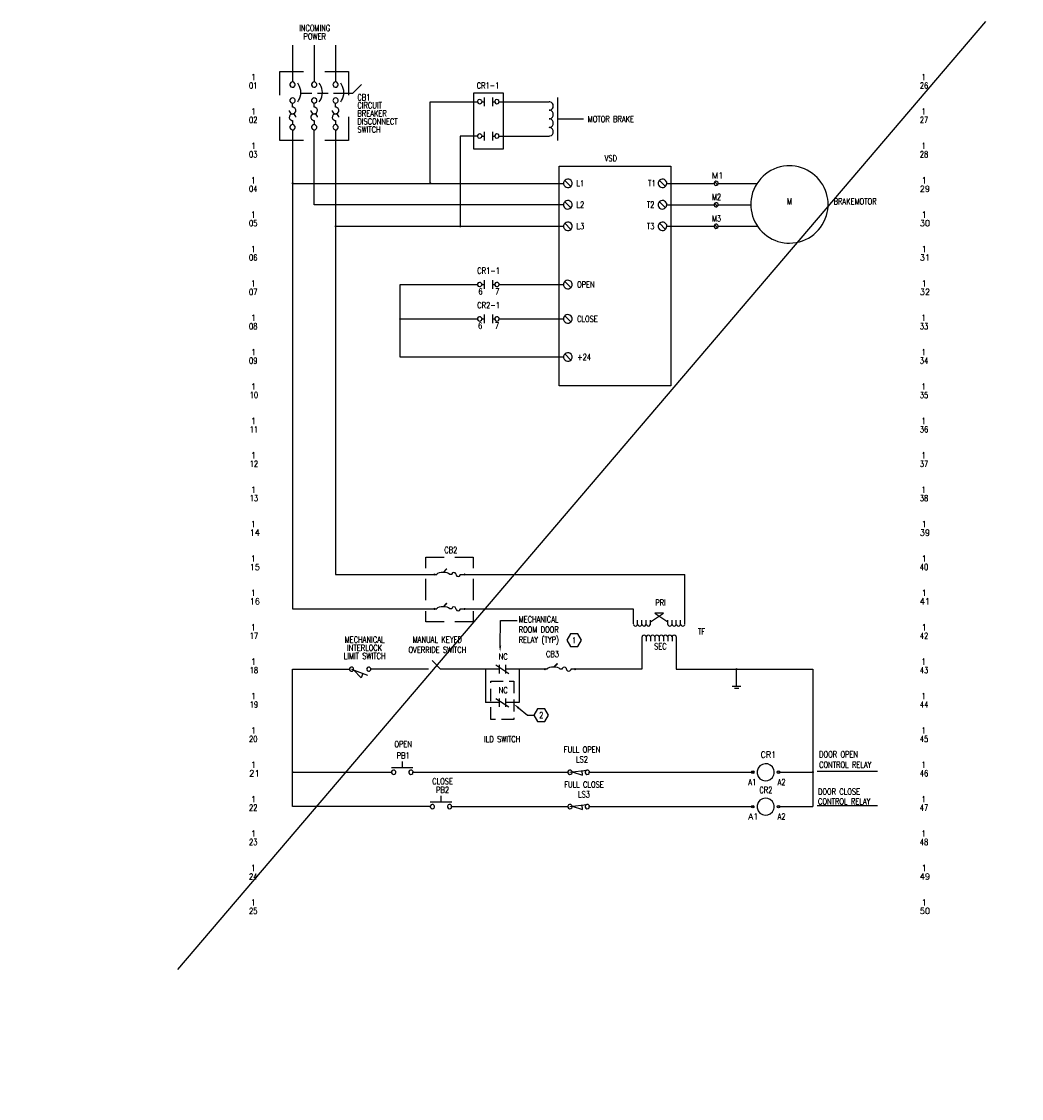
# Model space of a CAD drawing. Header units: inches. Extents: x 0 to 248, y 0 to 44.
# Tile 1 of 5: x 185 to 206, y 22 to 44. Entities that reach past the tile are written whole.
import ezdxf
from ezdxf import colors
from ezdxf.entities.mleader import LeaderData, LeaderLine
from ezdxf.enums import TextEntityAlignment as Align
from ezdxf.math import Vec2, Vec3

# ---------------------------------------------------------------- set-up
doc = ezdxf.new("R2010")
doc.units = ezdxf.units.IN
doc.header["$MEASUREMENT"] = 0
doc.linetypes.add('DASHED2', pattern=[0.375, 0.25, -0.125])
for name, color, linetype in [('E-ANNO-KEYN', 2, 'Continuous'), ('E-ANNO-TEXT', 2, 'Continuous'), ('E-DETL-GRPH', 3, 'Continuous')]:
    doc.layers.add(name, color=color, linetype=linetype)
doc.styles.add('Annotative', font='romans.shx', dxfattribs={"width": 0.8})

# ---------------------------------------------------------------- blocks, each defined once
blk = doc.blocks.new('KEYNOTE')
at = {"transparency": 16777216, "flags": 128}
blk.add_lwpolyline([(-0.075, 0.13), (-0.15, 0), (-0.075, -0.13), (0.075, -0.13), (0.15, 0), (0.075, 0.13)], close=True, dxfattribs=at)
at = {"transparency": 16777216, "style": 'Annotative', "width": 0.8}
blk.add_attdef('KN', text='', height=0.125, dxfattribs=at).set_placement((0, 0), align=Align.MIDDLE)

msp = doc.modelspace()

# ---------------------------------------------------------------- linework, layer by layer
at = {"layer": 'E-DETL-GRPH'}
msp.add_line((204.919, 44.078), (188.395, 24.679), dxfattribs=at)
at = {"layer": 'E-DETL-GRPH', "lineweight": -3}
for p, q in [((194.905, 30.912), (195.17, 30.736)), ((194.905, 30.227), (195.17, 30.051))]:
    msp.add_line(p, q, dxfattribs=at)
for points in [[(190.747, 43.593), (190.747, 42.842)], [(191.187, 43.593), (191.187, 42.842)], [(191.627, 43.593), (191.627, 42.842)], [(190.483, 42.569), (190.483, 43.055), (190.967, 43.055)], [(191.407, 43.055), (191.89, 43.055), (191.89, 42.569)], [(190.694, 42.799), (190.692, 42.786), (190.694, 42.774)], [(190.795, 42.761), (190.8, 42.774), (190.802, 42.786), (190.8, 42.799), (190.795, 42.811)], [(191.134, 42.799), (191.132, 42.786), (191.134, 42.774)], [(191.235, 42.761), (191.24, 42.774), (191.242, 42.786), (191.24, 42.799), (191.235, 42.811)], [(191.574, 42.799), (191.572, 42.786), (191.574, 42.774)], [(191.583, 42.615), (191.979, 42.615), (192.154, 42.789)], [(191.675, 42.761), (191.68, 42.774), (191.681, 42.786), (191.68, 42.799), (191.675, 42.811)], [(190.923, 42.615), (191.143, 42.615)], [(191.254, 42.615), (191.472, 42.615)], [(190.694, 42.476), (190.692, 42.463), (190.694, 42.451)], [(190.761, 42.324), (190.747, 42.326), (190.747, 42.409)], [(190.795, 42.438), (190.8, 42.451), (190.802, 42.463), (190.8, 42.476), (190.795, 42.488)], [(191.134, 42.476), (191.132, 42.463), (191.134, 42.451)], [(191.201, 42.324), (191.187, 42.326), (191.187, 42.409)], [(191.235, 42.438), (191.24, 42.451), (191.242, 42.463), (191.24, 42.476), (191.235, 42.488)], [(191.574, 42.476), (191.572, 42.463), (191.574, 42.451)], [(191.641, 42.324), (191.627, 42.326), (191.627, 42.409)], [(191.675, 42.438), (191.68, 42.451), (191.681, 42.463), (191.68, 42.476), (191.675, 42.488)], [(193.563, 40.766), (193.563, 42.438), (194.53, 42.438)], [(194.532, 42.451), (194.53, 42.438), (194.532, 42.426)], [(194.611, 42.462), (194.616, 42.451), (194.617, 42.438), (194.663, 42.438)], [(194.611, 42.415), (194.616, 42.426), (194.617, 42.438)], [(194.663, 42.526), (194.663, 42.349)], [(194.837, 42.526), (194.837, 42.349)], [(194.837, 42.438), (194.881, 42.438)], [(194.884, 42.451), (194.883, 42.438), (194.884, 42.426)], [(194.964, 42.415), (194.968, 42.426), (194.97, 42.438), (194.968, 42.451), (194.964, 42.462)], [(194.97, 42.438), (195.993, 42.438)], [(196.01, 42.435), (195.993, 42.437)], [(196.168, 42.526), (196.168, 41.646)], [(190.967, 41.646), (190.483, 41.646), (190.483, 42.129)], [(190.678, 42.257), (190.68, 42.243)], [(190.816, 42.12), (190.814, 42.134)], [(191.118, 42.257), (191.12, 42.243)], [(191.256, 42.12), (191.254, 42.134)], [(191.89, 42.129), (191.89, 41.646), (191.407, 41.646)], [(191.558, 42.257), (191.56, 42.243)], [(191.695, 42.12), (191.694, 42.134)], [(196.01, 42.261), (195.993, 42.262), (196.01, 42.264)], [(190.694, 41.927), (190.692, 41.914), (190.694, 41.902)], [(190.733, 42.053), (190.747, 42.051), (190.747, 41.969)], [(190.795, 41.889), (190.8, 41.902), (190.802, 41.914), (190.8, 41.927), (190.795, 41.939)], [(191.134, 41.927), (191.132, 41.914), (191.134, 41.902)], [(191.173, 42.053), (191.187, 42.051), (191.187, 41.969)], [(191.235, 41.889), (191.24, 41.902), (191.242, 41.914), (191.24, 41.927), (191.235, 41.939)], [(191.574, 41.927), (191.572, 41.914), (191.574, 41.902)], [(191.613, 42.053), (191.627, 42.051), (191.627, 41.969)], [(191.675, 41.889), (191.68, 41.902), (191.681, 41.914), (191.68, 41.927), (191.675, 41.939)], [(195.993, 42.087), (196.01, 42.089)], [(196.01, 42.084), (195.993, 42.086)], [(195.993, 41.911), (196.01, 41.913)], [(196.01, 41.908), (195.993, 41.91)], [(196.168, 42.086), (196.697, 42.086)], [(190.747, 41.858), (190.747, 32.058), (193.695, 32.058)], [(196.29, 40.328), (191.187, 40.328), (191.187, 41.858)], [(191.627, 41.858), (191.627, 32.762), (193.695, 32.762)], [(194.53, 41.735), (194.177, 41.735), (194.177, 39.888)], [(194.532, 41.747), (194.53, 41.735), (194.532, 41.722)], [(194.611, 41.758), (194.616, 41.747), (194.617, 41.735), (194.663, 41.735)], [(194.611, 41.711), (194.616, 41.722), (194.617, 41.735)], [(194.663, 41.822), (194.663, 41.646)], [(194.837, 41.822), (194.837, 41.646)], [(194.837, 41.735), (194.881, 41.735)], [(194.884, 41.747), (194.883, 41.735), (194.884, 41.722)], [(194.964, 41.711), (194.968, 41.722), (194.97, 41.735), (194.968, 41.747), (194.964, 41.758)], [(194.97, 41.735), (195.993, 41.735), (196.01, 41.736)], [(196.291, 40.783), (196.29, 40.766), (196.291, 40.749)], [(196.439, 40.705), (196.315, 40.828)], [(196.458, 40.733), (196.463, 40.749), (196.464, 40.766), (196.463, 40.783), (196.458, 40.799)], [(198.227, 40.783), (198.226, 40.766), (198.227, 40.749)], [(198.374, 40.705), (198.251, 40.828)], [(198.394, 40.799), (198.399, 40.783), (198.4, 40.766), (199.368, 40.766)], [(199.369, 40.779), (199.368, 40.766), (199.369, 40.754)], [(199.442, 40.736), (199.382, 40.797)], [(199.449, 40.743), (199.453, 40.754), (199.455, 40.766), (199.453, 40.779), (199.449, 40.789)], [(190.747, 40.766), (196.29, 40.766)], [(198.394, 40.733), (198.399, 40.749), (198.4, 40.766)], [(199.456, 40.766), (200.247, 40.766)], [(196.291, 40.345), (196.29, 40.328), (196.291, 40.311)], [(196.439, 40.265), (196.315, 40.389)], [(196.458, 40.295), (196.463, 40.311), (196.464, 40.328), (196.463, 40.345), (196.458, 40.36)], [(198.227, 40.345), (198.226, 40.328), (198.227, 40.311)], [(198.374, 40.265), (198.251, 40.389)], [(198.394, 40.36), (198.399, 40.345), (198.4, 40.328), (199.368, 40.328)], [(199.369, 40.34), (199.368, 40.328), (199.369, 40.315)], [(199.442, 40.296), (199.382, 40.357)], [(199.449, 40.304), (199.453, 40.315), (199.455, 40.328), (199.453, 40.34), (199.449, 40.351)], [(198.394, 40.295), (198.399, 40.311), (198.4, 40.328)], [(199.456, 40.328), (200.119, 40.328)], [(196.291, 39.905), (196.29, 39.888), (196.291, 39.871)], [(196.439, 39.825), (196.315, 39.949)], [(196.458, 39.855), (196.463, 39.871), (196.464, 39.888), (196.463, 39.905), (196.458, 39.921)], [(198.227, 39.905), (198.226, 39.888), (198.227, 39.871)], [(198.374, 39.825), (198.251, 39.949)], [(198.394, 39.921), (198.399, 39.905), (198.4, 39.888), (199.368, 39.888)], [(199.369, 39.9), (199.368, 39.888), (199.369, 39.875)], [(199.442, 39.857), (199.382, 39.919)], [(199.449, 39.864), (199.453, 39.875), (199.455, 39.888), (199.453, 39.9), (199.449, 39.911)], [(191.627, 39.888), (196.29, 39.888)], [(198.394, 39.855), (198.399, 39.871), (198.4, 39.888)], [(199.456, 39.888), (200.258, 39.888)], [(196.29, 37.212), (192.947, 37.212), (192.947, 38.696), (194.53, 38.696)], [(194.532, 38.708), (194.53, 38.696), (194.532, 38.683)], [(194.611, 38.719), (194.616, 38.708), (194.617, 38.696), (194.663, 38.696)], [(194.611, 38.673), (194.616, 38.683), (194.617, 38.696)], [(194.663, 38.785), (194.663, 38.609)], [(194.837, 38.785), (194.837, 38.609)], [(194.837, 38.696), (194.881, 38.696)], [(194.884, 38.708), (194.883, 38.696), (194.884, 38.683)], [(194.964, 38.719), (194.968, 38.708), (194.97, 38.696), (196.29, 38.696)], [(194.964, 38.673), (194.968, 38.683), (194.97, 38.696)], [(196.291, 38.713), (196.29, 38.696), (196.291, 38.679)], [(196.439, 38.634), (196.315, 38.758)], [(196.458, 38.663), (196.463, 38.679), (196.464, 38.696), (196.463, 38.713), (196.458, 38.729)], [(192.947, 37.992), (194.53, 37.992)], [(194.532, 38.005), (194.53, 37.992), (194.532, 37.98)], [(194.611, 38.016), (194.616, 38.005), (194.617, 37.992), (194.663, 37.992)], [(194.611, 37.969), (194.616, 37.98), (194.617, 37.992)], [(194.663, 38.081), (194.663, 37.905)], [(194.837, 38.081), (194.837, 37.905)], [(194.837, 37.992), (194.881, 37.992)], [(194.884, 38.005), (194.883, 37.992), (194.884, 37.98)], [(194.964, 38.016), (194.968, 38.005), (194.97, 37.992), (196.29, 37.992)], [(194.964, 37.969), (194.968, 37.98), (194.97, 37.992)], [(196.291, 38.01), (196.29, 37.992), (196.291, 37.975)], [(196.439, 37.93), (196.315, 38.055)], [(196.458, 37.96), (196.463, 37.975), (196.464, 37.992), (196.463, 38.01), (196.458, 38.025)], [(196.439, 37.15), (196.315, 37.275)], [(196.291, 37.23), (196.29, 37.212), (196.291, 37.195)], [(196.458, 37.18), (196.463, 37.195), (196.464, 37.212), (196.463, 37.23), (196.458, 37.245)], [(193.474, 32.894), (193.474, 33.114), (193.848, 33.114)], [(194.068, 33.114), (194.443, 33.114), (194.443, 32.894)], [(193.826, 32.805), (193.897, 32.879), (193.904, 32.876), (193.837, 32.805)], [(193.474, 32.234), (193.474, 32.674)], [(193.697, 32.768), (193.695, 32.762)], [(194.004, 32.773), (194.004, 32.762), (193.957, 32.762), (193.956, 32.768)], [(194.089, 32.773), (194.092, 32.751)], [(194.176, 32.751), (194.176, 32.762), (198.773, 32.762)], [(194.443, 32.674), (194.443, 32.234)], [(198.773, 31.751), (198.773, 32.762)], [(193.848, 31.794), (193.474, 31.794), (193.474, 32.014)], [(193.697, 32.064), (193.695, 32.058)], [(193.826, 32.102), (193.897, 32.174), (193.904, 32.17), (193.837, 32.102)], [(194.004, 32.069), (194.004, 32.058), (193.957, 32.058), (193.956, 32.064)], [(194.443, 32.014), (194.443, 31.794), (194.068, 31.794)], [(194.092, 32.047), (194.089, 32.069)], [(194.176, 32.047), (194.176, 32.058), (197.717, 32.058), (197.717, 31.751)], [(198.07, 31.794), (198.333, 31.971), (198.157, 31.971), (198.421, 31.794)], [(197.719, 31.741), (197.722, 31.731)], [(197.8, 31.731), (197.803, 31.741)], [(197.806, 31.741), (197.806, 31.83)], [(197.808, 31.741), (197.811, 31.731)], [(197.889, 31.731), (197.892, 31.741)], [(197.893, 31.741), (197.893, 31.83)], [(197.895, 31.741), (197.898, 31.731)], [(197.976, 31.731), (197.979, 31.741)], [(197.981, 31.741), (197.981, 31.83)], [(197.984, 31.741), (197.987, 31.731)], [(198.065, 31.731), (198.068, 31.741)], [(198.07, 31.741), (198.07, 31.83)], [(198.421, 31.741), (198.421, 31.83)], [(198.422, 31.741), (198.425, 31.731)], [(198.503, 31.731), (198.506, 31.741)], [(198.51, 31.741), (198.51, 31.83)], [(198.511, 31.741), (198.514, 31.731)], [(198.592, 31.731), (198.595, 31.741)], [(198.597, 31.741), (198.597, 31.83)], [(198.598, 31.741), (198.602, 31.731)], [(198.68, 31.731), (198.683, 31.741)], [(198.684, 31.741), (198.684, 31.83)], [(198.687, 31.741), (198.691, 31.731)], [(198.769, 31.731), (198.772, 31.741)], [(197.893, 31.487), (197.893, 30.824), (196.438, 30.824), (196.436, 30.813)], [(197.898, 31.497), (197.895, 31.486)], [(197.979, 31.486), (197.976, 31.497)], [(197.981, 31.487), (197.981, 31.398)], [(197.987, 31.497), (197.984, 31.486)], [(198.068, 31.486), (198.065, 31.497)], [(198.07, 31.487), (198.07, 31.398)], [(198.074, 31.497), (198.071, 31.486)], [(198.155, 31.486), (198.152, 31.497)], [(198.157, 31.487), (198.157, 31.398)], [(198.162, 31.497), (198.159, 31.486)], [(198.243, 31.486), (198.24, 31.497)], [(198.244, 31.487), (198.244, 31.398)], [(198.251, 31.497), (198.247, 31.486)], [(198.332, 31.486), (198.329, 31.497)], [(198.333, 31.487), (198.333, 31.398)], [(198.338, 31.497), (198.335, 31.486)], [(198.419, 31.486), (198.416, 31.497)], [(198.421, 31.487), (198.421, 31.398)], [(198.425, 31.497), (198.422, 31.486)], [(198.506, 31.486), (198.503, 31.497)], [(198.51, 31.487), (198.51, 31.398)], [(198.514, 31.497), (198.511, 31.486)], [(198.595, 31.486), (198.592, 31.497)], [(198.597, 31.487), (198.597, 30.824), (201.391, 30.824), (201.391, 28.011)], [(193.776, 30.824), (193.601, 30.999)], [(194.972, 30.912), (194.972, 30.736)], [(195.105, 30.912), (195.105, 30.736)], [(196.085, 30.868), (196.157, 30.94), (196.165, 30.936), (196.098, 30.868)], [(193.563, 28.011), (190.747, 28.011), (190.747, 30.824), (191.909, 30.824)], [(191.91, 30.837), (191.909, 30.824), (191.91, 30.812)], [(191.952, 30.824), (192.278, 30.699)], [(191.99, 30.801), (191.994, 30.812), (191.996, 30.824), (191.994, 30.837), (191.99, 30.848)], [(192.185, 30.734), (192.186, 30.735), (192.153, 30.649), (191.994, 30.809)], [(192.263, 30.837), (192.261, 30.824), (192.263, 30.812)], [(192.342, 30.801), (192.347, 30.812), (192.348, 30.824), (192.347, 30.837), (192.342, 30.848)], [(193.529, 30.824), (192.348, 30.824)], [(194.972, 30.824), (193.776, 30.824)], [(194.69, 30.824), (194.69, 30.139)], [(195.956, 30.83), (195.954, 30.824), (195.105, 30.824)], [(195.385, 30.824), (195.385, 30.139)], [(196.216, 30.824), (196.215, 30.83)], [(196.263, 30.835), (196.262, 30.824), (196.218, 30.824)], [(196.349, 30.824), (196.347, 30.835)], [(196.351, 30.824), (196.352, 30.813)], [(199.828, 30.472), (199.828, 30.824)], [(199.917, 30.472), (199.74, 30.472)], [(199.873, 30.428), (199.784, 30.428)], [(194.972, 30.227), (194.972, 30.051)], [(195.105, 30.227), (195.105, 30.051)], [(194.972, 30.139), (194.69, 30.139)], [(195.385, 30.139), (195.105, 30.139)], [(192.99, 28.935), (192.99, 28.804)], [(190.747, 28.715), (192.77, 28.715)], [(193.21, 28.804), (192.77, 28.804)], [(192.772, 28.728), (192.77, 28.715), (192.772, 28.703)], [(192.851, 28.692), (192.856, 28.703), (192.858, 28.715), (192.856, 28.728), (192.851, 28.738)], [(193.124, 28.728), (193.123, 28.715), (193.124, 28.703)], [(193.204, 28.738), (193.209, 28.728), (193.21, 28.715), (196.377, 28.715)], [(193.204, 28.692), (193.209, 28.703), (193.21, 28.715)], [(196.379, 28.728), (196.377, 28.715), (196.379, 28.703)], [(196.421, 28.715), (196.767, 28.759)], [(196.458, 28.692), (196.463, 28.703), (196.464, 28.715), (196.463, 28.728), (196.458, 28.738)], [(196.464, 28.721), (196.681, 28.656), (196.669, 28.746), (196.669, 28.745)], [(196.731, 28.728), (196.73, 28.715), (196.731, 28.703)], [(196.811, 28.738), (196.815, 28.728), (196.817, 28.715), (200.187, 28.715)], [(196.811, 28.692), (196.815, 28.703), (196.817, 28.715)], [(200.251, 28.74), (200.249, 28.715), (200.251, 28.69)], [(200.591, 28.665), (200.597, 28.69), (200.598, 28.715), (200.597, 28.74), (200.591, 28.765)], [(200.687, 28.715), (201.391, 28.715)], [(201.48, 28.737), (202.711, 28.737)], [(193.783, 28.231), (193.783, 28.1)], [(194.003, 28.1), (193.563, 28.1)], [(193.564, 28.024), (193.563, 28.011), (193.564, 27.999)], [(193.644, 27.988), (193.649, 27.999), (193.65, 28.011), (193.649, 28.024), (193.644, 28.035)], [(193.915, 28.024), (193.914, 28.011), (193.915, 27.999)], [(193.995, 27.988), (194, 27.999), (194.001, 28.011), (194, 28.024), (193.995, 28.035)], [(194.003, 28.011), (196.377, 28.011)], [(196.379, 28.024), (196.377, 28.011), (196.379, 27.999)], [(196.421, 28.011), (196.767, 28.055)], [(196.458, 27.988), (196.463, 27.999), (196.464, 28.011), (196.463, 28.024), (196.458, 28.035)], [(196.464, 28.018), (196.681, 27.952), (196.669, 28.043), (196.669, 28.041)], [(196.731, 28.024), (196.73, 28.011), (196.731, 27.999)], [(196.811, 28.035), (196.815, 28.024), (196.817, 28.011), (200.187, 28.011)], [(196.811, 27.988), (196.815, 27.999), (196.817, 28.011)], [(200.251, 28.036), (200.249, 28.011), (200.251, 27.987)], [(200.591, 27.962), (200.597, 27.987), (200.598, 28.011), (200.597, 28.036), (200.591, 28.061)], [(200.687, 28.011), (201.391, 28.011)], [(201.48, 28.033), (202.711, 28.033)]]:
    msp.add_lwpolyline(points, dxfattribs=at)
for points in [[(190.853, 42.435), (190.87, 42.46, 0.283608), (190.87, 42.791), (190.853, 42.816)], [(191.291, 42.435), (191.309, 42.46, 0.283608), (191.309, 42.791), (191.291, 42.816)], [(191.731, 42.435), (191.749, 42.46, 0.283608), (191.749, 42.791), (191.731, 42.816)]]:
    msp.add_lwpolyline(points, format="xyb", dxfattribs=at)
for points in [[(194.446, 41.471), (195.06, 41.471), (195.06, 42.615), (194.446, 42.615)], [(198.488, 41.119), (198.488, 36.626), (196.201, 36.626), (196.201, 41.119)]]:
    msp.add_lwpolyline(points, close=True, dxfattribs=at)
msp.add_lwpolyline([(200.856, 41.123, 0.354838), (200.127, 40.442), (200.121, 40.389), (200.119, 40.334), (200.121, 40.279), (200.127, 40.226, 0.336692), (200.803, 39.551), (200.856, 39.545), (200.91, 39.543, 0.355485), (201.684, 40.173), (201.694, 40.226), (201.7, 40.279), (201.701, 40.334), (201.7, 40.389), (201.694, 40.442), (201.684, 40.495, 0.33585), (200.965, 41.123), (200.91, 41.125)], format="xyb", close=True, dxfattribs=at)
at = {"layer": 'E-DETL-GRPH', "linetype": 'DASHED2'}
msp.add_lwpolyline([(194.803, 30.58), (195.273, 30.58), (195.273, 29.795), (194.803, 29.795)], close=True, dxfattribs=at)
at = {"layer": 'E-DETL-GRPH', "lineweight": -3}
for centre in [(200.16, 28.715), (200.687, 28.715), (200.16, 28.011), (200.687, 28.011)]:
    msp.add_circle(centre, 0.0265, dxfattribs=at)
for points in [[(190.795, 42.811), (190.77, 42.857), (190.707, 42.849), (190.694, 42.799)], [(190.694, 42.774), (190.707, 42.724), (190.77, 42.716), (190.795, 42.761)], [(191.235, 42.811), (191.21, 42.857), (191.147, 42.849), (191.134, 42.799)], [(191.134, 42.774), (191.147, 42.724), (191.21, 42.716), (191.235, 42.761)], [(191.675, 42.811), (191.65, 42.857), (191.587, 42.849), (191.574, 42.799)], [(191.574, 42.774), (191.587, 42.724), (191.65, 42.716), (191.675, 42.761)], [(190.68, 42.243), (190.736, 42.102), (190.903, 42.268), (190.761, 42.324)], [(190.795, 42.488), (190.77, 42.534), (190.707, 42.526), (190.694, 42.476)], [(190.694, 42.451), (190.707, 42.401), (190.77, 42.393), (190.795, 42.438)], [(191.12, 42.243), (191.176, 42.102), (191.343, 42.268), (191.201, 42.324)], [(191.235, 42.488), (191.21, 42.534), (191.147, 42.526), (191.134, 42.476)], [(191.134, 42.451), (191.147, 42.401), (191.21, 42.393), (191.235, 42.438)], [(191.56, 42.243), (191.616, 42.102), (191.783, 42.268), (191.641, 42.324)], [(191.675, 42.488), (191.65, 42.534), (191.587, 42.526), (191.574, 42.476)], [(191.574, 42.451), (191.587, 42.401), (191.65, 42.393), (191.675, 42.438)], [(194.611, 42.462), (194.588, 42.493), (194.544, 42.487), (194.532, 42.451)], [(194.532, 42.426), (194.544, 42.39), (194.588, 42.383), (194.611, 42.415)], [(194.964, 42.462), (194.941, 42.493), (194.897, 42.487), (194.884, 42.451)], [(194.884, 42.426), (194.897, 42.39), (194.941, 42.383), (194.964, 42.415)], [(196.01, 42.264), (196.104, 42.283), (196.104, 42.416), (196.01, 42.435)], [(190.814, 42.134), (190.758, 42.276), (190.591, 42.109), (190.733, 42.053)], [(191.254, 42.134), (191.198, 42.276), (191.031, 42.109), (191.173, 42.053)], [(191.694, 42.134), (191.638, 42.276), (191.471, 42.109), (191.613, 42.053)], [(196.01, 42.089), (196.104, 42.108), (196.104, 42.242), (196.01, 42.261)], [(190.795, 41.939), (190.77, 41.985), (190.707, 41.976), (190.694, 41.927)], [(190.694, 41.902), (190.707, 41.852), (190.77, 41.843), (190.795, 41.889)], [(191.235, 41.939), (191.21, 41.985), (191.147, 41.976), (191.134, 41.927)], [(191.134, 41.902), (191.147, 41.852), (191.21, 41.843), (191.235, 41.889)], [(191.675, 41.939), (191.65, 41.985), (191.587, 41.976), (191.574, 41.927)], [(191.574, 41.902), (191.587, 41.852), (191.65, 41.843), (191.675, 41.889)], [(196.01, 41.913), (196.104, 41.932), (196.104, 42.065), (196.01, 42.084)], [(196.01, 41.736), (196.104, 41.755), (196.104, 41.889), (196.01, 41.908)], [(194.611, 41.758), (194.588, 41.79), (194.544, 41.783), (194.532, 41.747)], [(194.532, 41.722), (194.544, 41.686), (194.588, 41.68), (194.611, 41.711)], [(194.964, 41.758), (194.941, 41.79), (194.897, 41.783), (194.884, 41.747)], [(194.884, 41.722), (194.897, 41.686), (194.941, 41.68), (194.964, 41.711)], [(196.458, 40.799), (196.427, 40.879), (196.308, 40.869), (196.291, 40.783)], [(198.394, 40.799), (198.363, 40.879), (198.244, 40.869), (198.227, 40.783)], [(199.449, 40.789), (199.426, 40.821), (199.382, 40.815), (199.369, 40.779)], [(196.291, 40.749), (196.308, 40.664), (196.427, 40.653), (196.458, 40.733)], [(198.227, 40.749), (198.244, 40.664), (198.363, 40.653), (198.394, 40.733)], [(199.369, 40.754), (199.382, 40.718), (199.426, 40.711), (199.449, 40.743)], [(196.458, 40.36), (196.427, 40.44), (196.308, 40.43), (196.291, 40.345)], [(198.394, 40.36), (198.363, 40.44), (198.244, 40.43), (198.227, 40.345)], [(199.449, 40.351), (199.426, 40.383), (199.382, 40.376), (199.369, 40.34)], [(196.291, 40.311), (196.308, 40.225), (196.427, 40.215), (196.458, 40.295)], [(198.227, 40.311), (198.244, 40.225), (198.363, 40.215), (198.394, 40.295)], [(199.369, 40.315), (199.382, 40.279), (199.426, 40.273), (199.449, 40.304)], [(196.458, 39.921), (196.427, 40), (196.308, 39.99), (196.291, 39.905)], [(198.394, 39.921), (198.363, 40), (198.244, 39.99), (198.227, 39.905)], [(199.449, 39.911), (199.426, 39.943), (199.382, 39.936), (199.369, 39.9)], [(196.291, 39.871), (196.308, 39.785), (196.427, 39.775), (196.458, 39.855)], [(198.227, 39.871), (198.244, 39.785), (198.363, 39.775), (198.394, 39.855)], [(199.369, 39.875), (199.382, 39.839), (199.426, 39.833), (199.449, 39.864)], [(196.458, 38.729), (196.427, 38.809), (196.308, 38.798), (196.291, 38.713)], [(194.611, 38.719), (194.588, 38.751), (194.544, 38.744), (194.532, 38.708)], [(194.532, 38.683), (194.544, 38.647), (194.588, 38.641), (194.611, 38.673)], [(194.964, 38.719), (194.941, 38.751), (194.897, 38.744), (194.884, 38.708)], [(194.884, 38.683), (194.897, 38.647), (194.941, 38.641), (194.964, 38.673)], [(196.291, 38.679), (196.308, 38.593), (196.427, 38.583), (196.458, 38.663)], [(194.611, 38.016), (194.588, 38.047), (194.544, 38.041), (194.532, 38.005)], [(194.532, 37.98), (194.544, 37.944), (194.588, 37.937), (194.611, 37.969)], [(194.964, 38.016), (194.941, 38.047), (194.897, 38.041), (194.884, 38.005)], [(194.884, 37.98), (194.897, 37.944), (194.941, 37.937), (194.964, 37.969)], [(196.458, 38.025), (196.427, 38.105), (196.308, 38.095), (196.291, 38.01)], [(196.291, 37.975), (196.308, 37.89), (196.427, 37.88), (196.458, 37.96)], [(196.458, 37.245), (196.427, 37.325), (196.308, 37.315), (196.291, 37.23)], [(196.291, 37.195), (196.308, 37.11), (196.427, 37.1), (196.458, 37.18)], [(193.956, 32.768), (193.93, 32.818), (193.722, 32.818), (193.697, 32.768)], [(194.089, 32.773), (194.077, 32.816), (194.015, 32.816), (194.004, 32.773)], [(194.092, 32.751), (194.103, 32.707), (194.165, 32.707), (194.176, 32.751)], [(193.956, 32.064), (193.93, 32.115), (193.722, 32.115), (193.697, 32.064)], [(194.089, 32.069), (194.077, 32.112), (194.015, 32.112), (194.004, 32.069)], [(194.092, 32.047), (194.103, 32.004), (194.165, 32.004), (194.176, 32.047)], [(197.722, 31.731), (197.743, 31.699), (197.779, 31.699), (197.8, 31.731)], [(197.811, 31.731), (197.832, 31.699), (197.868, 31.699), (197.889, 31.731)], [(197.898, 31.731), (197.919, 31.699), (197.955, 31.699), (197.976, 31.731)], [(197.976, 31.497), (197.955, 31.528), (197.919, 31.528), (197.898, 31.497)], [(197.987, 31.731), (198.008, 31.699), (198.044, 31.699), (198.065, 31.731)], [(198.065, 31.497), (198.044, 31.528), (198.008, 31.528), (197.987, 31.497)], [(198.152, 31.497), (198.131, 31.528), (198.095, 31.528), (198.074, 31.497)], [(198.24, 31.497), (198.219, 31.528), (198.183, 31.528), (198.162, 31.497)], [(198.329, 31.497), (198.308, 31.528), (198.272, 31.528), (198.251, 31.497)], [(198.416, 31.497), (198.395, 31.528), (198.359, 31.528), (198.338, 31.497)], [(198.425, 31.731), (198.446, 31.699), (198.482, 31.699), (198.503, 31.731)], [(198.503, 31.497), (198.482, 31.528), (198.446, 31.528), (198.425, 31.497)], [(198.514, 31.731), (198.535, 31.699), (198.571, 31.699), (198.592, 31.731)], [(198.592, 31.497), (198.571, 31.528), (198.535, 31.528), (198.514, 31.497)], [(198.602, 31.731), (198.623, 31.699), (198.659, 31.699), (198.68, 31.731)], [(198.691, 31.731), (198.712, 31.699), (198.748, 31.699), (198.769, 31.731)], [(191.99, 30.848), (191.967, 30.879), (191.923, 30.873), (191.91, 30.837)], [(192.342, 30.848), (192.319, 30.879), (192.275, 30.873), (192.263, 30.837)], [(196.215, 30.83), (196.189, 30.881), (195.981, 30.881), (195.956, 30.83)], [(196.347, 30.835), (196.336, 30.878), (196.274, 30.878), (196.263, 30.835)], [(191.91, 30.812), (191.923, 30.776), (191.967, 30.769), (191.99, 30.801)], [(192.263, 30.812), (192.275, 30.776), (192.319, 30.769), (192.342, 30.801)], [(196.352, 30.813), (196.363, 30.77), (196.425, 30.77), (196.436, 30.813)], [(200.591, 28.765), (200.536, 28.944), (200.28, 28.925), (200.251, 28.74)], [(192.851, 28.738), (192.829, 28.77), (192.785, 28.764), (192.772, 28.728)], [(192.772, 28.703), (192.785, 28.667), (192.829, 28.66), (192.851, 28.692)], [(193.204, 28.738), (193.181, 28.77), (193.137, 28.764), (193.124, 28.728)], [(193.124, 28.703), (193.137, 28.667), (193.181, 28.66), (193.204, 28.692)], [(196.458, 28.738), (196.435, 28.77), (196.391, 28.764), (196.379, 28.728)], [(196.379, 28.703), (196.391, 28.667), (196.435, 28.66), (196.458, 28.692)], [(196.811, 28.738), (196.788, 28.77), (196.744, 28.764), (196.731, 28.728)], [(196.731, 28.703), (196.744, 28.667), (196.788, 28.66), (196.811, 28.692)], [(200.251, 28.69), (200.28, 28.505), (200.536, 28.486), (200.591, 28.665)], [(200.591, 28.061), (200.536, 28.24), (200.28, 28.221), (200.251, 28.036)], [(193.644, 28.035), (193.621, 28.066), (193.577, 28.06), (193.564, 28.024)], [(193.564, 27.999), (193.577, 27.963), (193.621, 27.957), (193.644, 27.988)], [(193.995, 28.035), (193.972, 28.066), (193.928, 28.06), (193.915, 28.024)], [(193.915, 27.999), (193.928, 27.963), (193.972, 27.957), (193.995, 27.988)], [(196.458, 28.035), (196.435, 28.066), (196.391, 28.06), (196.379, 28.024)], [(196.379, 27.999), (196.391, 27.963), (196.435, 27.957), (196.458, 27.988)], [(196.811, 28.035), (196.788, 28.066), (196.744, 28.06), (196.731, 28.024)], [(196.731, 27.999), (196.744, 27.963), (196.788, 27.957), (196.811, 27.988)], [(200.251, 27.987), (200.28, 27.802), (200.536, 27.783), (200.591, 27.962)]]:
    msp.add_open_spline(points, degree=3, dxfattribs=at)
at = {"layer": 'E-DETL-GRPH', "lineweight": -3, "transparency": 33554559}
for points in [[(190.728, 40.779), (190.725, 40.766), (190.747, 40.766)], [(190.736, 40.786), (190.728, 40.779), (190.747, 40.766)], [(190.747, 40.789), (190.736, 40.786), (190.747, 40.766)], [(190.758, 40.786), (190.747, 40.789), (190.747, 40.766)], [(190.767, 40.779), (190.758, 40.786), (190.747, 40.766)], [(190.769, 40.766), (190.767, 40.779), (190.747, 40.766)], [(193.543, 40.779), (193.541, 40.766), (193.563, 40.766)], [(193.552, 40.786), (193.543, 40.779), (193.563, 40.766)], [(193.563, 40.789), (193.552, 40.786), (193.563, 40.766)], [(193.574, 40.786), (193.563, 40.789), (193.563, 40.766)], [(193.582, 40.779), (193.574, 40.786), (193.563, 40.766)], [(193.585, 40.766), (193.582, 40.779), (193.563, 40.766)], [(190.725, 40.766), (190.728, 40.755), (190.747, 40.766)], [(190.728, 40.755), (190.736, 40.747), (190.747, 40.766)], [(190.736, 40.747), (190.747, 40.744), (190.747, 40.766)], [(190.747, 40.744), (190.758, 40.747), (190.747, 40.766)], [(190.758, 40.747), (190.767, 40.755), (190.747, 40.766)], [(190.767, 40.755), (190.769, 40.766), (190.747, 40.766)], [(193.541, 40.766), (193.543, 40.755), (193.563, 40.766)], [(193.543, 40.755), (193.552, 40.747), (193.563, 40.766)], [(193.552, 40.747), (193.563, 40.744), (193.563, 40.766)], [(193.563, 40.744), (193.574, 40.747), (193.563, 40.766)], [(193.574, 40.747), (193.582, 40.755), (193.563, 40.766)], [(193.582, 40.755), (193.585, 40.766), (193.563, 40.766)], [(191.608, 39.899), (191.605, 39.888), (191.627, 39.888)], [(191.616, 39.906), (191.608, 39.899), (191.627, 39.888)], [(191.627, 39.91), (191.616, 39.906), (191.627, 39.888)], [(191.638, 39.906), (191.627, 39.91), (191.627, 39.888)], [(191.646, 39.899), (191.638, 39.906), (191.627, 39.888)], [(191.649, 39.888), (191.646, 39.899), (191.627, 39.888)], [(194.159, 39.899), (194.156, 39.888), (194.177, 39.888)], [(194.167, 39.906), (194.159, 39.899), (194.177, 39.888)], [(194.177, 39.91), (194.167, 39.906), (194.177, 39.888)], [(194.188, 39.906), (194.177, 39.91), (194.177, 39.888)], [(194.198, 39.899), (194.188, 39.906), (194.177, 39.888)], [(194.199, 39.888), (194.198, 39.899), (194.177, 39.888)], [(191.605, 39.888), (191.608, 39.877), (191.627, 39.888)], [(191.608, 39.877), (191.616, 39.867), (191.627, 39.888)], [(191.616, 39.867), (191.627, 39.864), (191.627, 39.888)], [(191.627, 39.864), (191.638, 39.867), (191.627, 39.888)], [(191.638, 39.867), (191.646, 39.877), (191.627, 39.888)], [(191.646, 39.877), (191.649, 39.888), (191.627, 39.888)], [(194.156, 39.888), (194.159, 39.877), (194.177, 39.888)], [(194.159, 39.877), (194.167, 39.867), (194.177, 39.888)], [(194.167, 39.867), (194.177, 39.864), (194.177, 39.888)], [(194.177, 39.864), (194.188, 39.867), (194.177, 39.888)], [(194.188, 39.867), (194.198, 39.877), (194.177, 39.888)], [(194.198, 39.877), (194.199, 39.888), (194.177, 39.888)], [(192.928, 38.003), (192.925, 37.992), (192.947, 37.992)], [(192.925, 37.992), (192.928, 37.981), (192.947, 37.992)], [(192.936, 38.011), (192.928, 38.003), (192.947, 37.992)], [(192.928, 37.981), (192.936, 37.974), (192.947, 37.992)], [(192.947, 38.014), (192.936, 38.011), (192.947, 37.992)], [(192.936, 37.974), (192.947, 37.971), (192.947, 37.992)], [(192.958, 38.011), (192.947, 38.014), (192.947, 37.992)], [(192.965, 38.003), (192.958, 38.011), (192.947, 37.992)], [(192.968, 37.992), (192.965, 38.003), (192.947, 37.992)], [(192.947, 37.971), (192.958, 37.974), (192.947, 37.992)], [(192.958, 37.974), (192.965, 37.981), (192.947, 37.992)], [(192.965, 37.981), (192.968, 37.992), (192.947, 37.992)], [(193.631, 32.773), (193.628, 32.762), (193.65, 32.762)], [(193.628, 32.762), (193.631, 32.751), (193.65, 32.762)], [(193.639, 32.78), (193.631, 32.773), (193.65, 32.762)], [(193.631, 32.751), (193.639, 32.743), (193.65, 32.762)], [(193.65, 32.784), (193.639, 32.78), (193.65, 32.762)], [(193.639, 32.743), (193.65, 32.74), (193.65, 32.762)], [(193.661, 32.78), (193.65, 32.784), (193.65, 32.762)], [(193.669, 32.773), (193.661, 32.78), (193.65, 32.762)], [(193.672, 32.762), (193.669, 32.773), (193.65, 32.762)], [(193.65, 32.74), (193.661, 32.743), (193.65, 32.762)], [(193.661, 32.743), (193.669, 32.751), (193.65, 32.762)], [(193.669, 32.751), (193.672, 32.762), (193.65, 32.762)], [(194.248, 32.773), (194.245, 32.762), (194.266, 32.762)], [(194.245, 32.762), (194.248, 32.751), (194.266, 32.762)], [(194.255, 32.78), (194.248, 32.773), (194.266, 32.762)], [(194.248, 32.751), (194.255, 32.743), (194.266, 32.762)], [(194.266, 32.784), (194.255, 32.78), (194.266, 32.762)], [(194.255, 32.743), (194.266, 32.74), (194.266, 32.762)], [(194.277, 32.78), (194.266, 32.784), (194.266, 32.762)], [(194.285, 32.773), (194.277, 32.78), (194.266, 32.762)], [(194.288, 32.762), (194.285, 32.773), (194.266, 32.762)], [(194.266, 32.74), (194.277, 32.743), (194.266, 32.762)], [(194.277, 32.743), (194.285, 32.751), (194.266, 32.762)], [(194.285, 32.751), (194.288, 32.762), (194.266, 32.762)], [(193.631, 32.069), (193.628, 32.058), (193.65, 32.058)], [(193.628, 32.058), (193.631, 32.047), (193.65, 32.058)], [(193.639, 32.077), (193.631, 32.069), (193.65, 32.058)], [(193.631, 32.047), (193.639, 32.039), (193.65, 32.058)], [(193.65, 32.08), (193.639, 32.077), (193.65, 32.058)], [(193.639, 32.039), (193.65, 32.036), (193.65, 32.058)], [(193.661, 32.077), (193.65, 32.08), (193.65, 32.058)], [(193.669, 32.069), (193.661, 32.077), (193.65, 32.058)], [(193.672, 32.058), (193.669, 32.069), (193.65, 32.058)], [(193.65, 32.036), (193.661, 32.039), (193.65, 32.058)], [(193.661, 32.039), (193.669, 32.047), (193.65, 32.058)], [(193.669, 32.047), (193.672, 32.058), (193.65, 32.058)], [(194.248, 32.069), (194.245, 32.058), (194.266, 32.058)], [(194.245, 32.058), (194.248, 32.047), (194.266, 32.058)], [(194.255, 32.077), (194.248, 32.069), (194.266, 32.058)], [(194.248, 32.047), (194.255, 32.039), (194.266, 32.058)], [(194.266, 32.08), (194.255, 32.077), (194.266, 32.058)], [(194.255, 32.039), (194.266, 32.036), (194.266, 32.058)], [(194.277, 32.077), (194.266, 32.08), (194.266, 32.058)], [(194.285, 32.069), (194.277, 32.077), (194.266, 32.058)], [(194.288, 32.058), (194.285, 32.069), (194.266, 32.058)], [(194.266, 32.036), (194.277, 32.039), (194.266, 32.058)], [(194.277, 32.039), (194.285, 32.047), (194.266, 32.058)], [(194.285, 32.047), (194.288, 32.058), (194.266, 32.058)], [(195.89, 30.835), (195.889, 30.824), (195.911, 30.824)], [(195.889, 30.824), (195.89, 30.813), (195.911, 30.824)], [(195.9, 30.843), (195.89, 30.835), (195.911, 30.824)], [(195.89, 30.813), (195.9, 30.805), (195.911, 30.824)], [(195.911, 30.846), (195.9, 30.843), (195.911, 30.824)], [(195.9, 30.805), (195.911, 30.802), (195.911, 30.824)], [(195.922, 30.843), (195.911, 30.846), (195.911, 30.824)], [(195.929, 30.835), (195.922, 30.843), (195.911, 30.824)], [(195.932, 30.824), (195.929, 30.835), (195.911, 30.824)], [(195.911, 30.802), (195.922, 30.805), (195.911, 30.824)], [(195.922, 30.805), (195.929, 30.813), (195.911, 30.824)], [(195.929, 30.813), (195.932, 30.824), (195.911, 30.824)], [(196.507, 30.835), (196.503, 30.824), (196.525, 30.824)], [(196.503, 30.824), (196.507, 30.813), (196.525, 30.824)], [(196.514, 30.843), (196.507, 30.835), (196.525, 30.824)], [(196.507, 30.813), (196.514, 30.805), (196.525, 30.824)], [(196.525, 30.846), (196.514, 30.843), (196.525, 30.824)], [(196.514, 30.805), (196.525, 30.802), (196.525, 30.824)], [(196.536, 30.843), (196.525, 30.846), (196.525, 30.824)], [(196.546, 30.835), (196.536, 30.843), (196.525, 30.824)], [(196.547, 30.824), (196.546, 30.835), (196.525, 30.824)], [(196.525, 30.802), (196.536, 30.805), (196.525, 30.824)], [(196.536, 30.805), (196.546, 30.813), (196.525, 30.824)], [(196.546, 30.813), (196.547, 30.824), (196.525, 30.824)], [(199.809, 30.835), (199.806, 30.824), (199.828, 30.824)], [(199.806, 30.824), (199.809, 30.813), (199.828, 30.824)], [(199.817, 30.843), (199.809, 30.835), (199.828, 30.824)], [(199.809, 30.813), (199.817, 30.805), (199.828, 30.824)], [(199.828, 30.846), (199.817, 30.843), (199.828, 30.824)], [(199.817, 30.805), (199.828, 30.802), (199.828, 30.824)], [(199.839, 30.843), (199.828, 30.846), (199.828, 30.824)], [(199.848, 30.835), (199.839, 30.843), (199.828, 30.824)], [(199.851, 30.824), (199.848, 30.835), (199.828, 30.824)], [(199.828, 30.802), (199.839, 30.805), (199.828, 30.824)], [(199.839, 30.805), (199.848, 30.813), (199.828, 30.824)], [(199.848, 30.813), (199.851, 30.824), (199.828, 30.824)], [(190.728, 28.726), (190.725, 28.715), (190.747, 28.715)], [(190.725, 28.715), (190.728, 28.704), (190.747, 28.715)], [(190.736, 28.735), (190.728, 28.726), (190.747, 28.715)], [(190.728, 28.704), (190.736, 28.696), (190.747, 28.715)], [(190.747, 28.737), (190.736, 28.735), (190.747, 28.715)], [(190.736, 28.696), (190.747, 28.693), (190.747, 28.715)], [(190.758, 28.735), (190.747, 28.737), (190.747, 28.715)], [(190.767, 28.726), (190.758, 28.735), (190.747, 28.715)], [(190.769, 28.715), (190.767, 28.726), (190.747, 28.715)], [(190.747, 28.693), (190.758, 28.696), (190.747, 28.715)], [(190.758, 28.696), (190.767, 28.704), (190.747, 28.715)], [(190.767, 28.704), (190.769, 28.715), (190.747, 28.715)], [(201.372, 28.726), (201.369, 28.715), (201.391, 28.715)], [(201.369, 28.715), (201.372, 28.704), (201.391, 28.715)], [(201.38, 28.735), (201.372, 28.726), (201.391, 28.715)], [(201.372, 28.704), (201.38, 28.696), (201.391, 28.715)], [(201.391, 28.737), (201.38, 28.735), (201.391, 28.715)], [(201.38, 28.696), (201.391, 28.693), (201.391, 28.715)], [(201.402, 28.735), (201.391, 28.737), (201.391, 28.715)], [(201.41, 28.726), (201.402, 28.735), (201.391, 28.715)], [(201.413, 28.715), (201.41, 28.726), (201.391, 28.715)], [(201.391, 28.693), (201.402, 28.696), (201.391, 28.715)], [(201.402, 28.696), (201.41, 28.704), (201.391, 28.715)], [(201.41, 28.704), (201.413, 28.715), (201.391, 28.715)]]:
    msp.add_solid(points, dxfattribs=at)

# ---------------------------------------------------------------- texts
at = {"layer": 'E-ANNO-TEXT', "lineweight": -3, "char_height": 0.125, "style": 'Annotative'}
for s, insert, width, attachment_point, line_spacing_factor in [('\\W0.8000;INCOMING POWER', (191.199, 44.008), 0.73678, 2, 0.828832), ('CB1 CIRCUIT BREAKER\\PDISCONNECT\\PSWITCH', (192.073, 42.59), 0.70152, 1, 0.791495), ('\\W0.8000;MECHANICAL INTERLOCK LIMIT SWITCH', (192.221, 31.491), 1.01517, 2, 0.802522), ('\\W0.8000;OPEN PB1', (193.01, 29.354), 0.40629, 2, 1.122654), ('FULL OPEN LS2', (196.668, 29.242), 0.85735, 2, 0.968229), ('DOOR OPEN CONTROL RELAY', (201.518, 29.145), 1.24469, 1, 1.02911), ('\\W0.8000;CLOSE PB2', (193.815, 28.593), 0.49365, 2, 0.847297), ('FULL CLOSE \\PLS3', (196.708, 28.526), 1.29827, 2, 0.968229), ('\\W0.8000;DOOR CLOSE CONTROL RELAY', (201.495, 28.381), 1.24631, 1, 0.963056)]:
    msp.add_mtext(s, dxfattribs=dict(at, insert=insert, width=width, attachment_point=attachment_point, line_spacing_factor=line_spacing_factor))
at = {"layer": 'E-ANNO-TEXT', "lineweight": -3, "char_height": 0.125, "attachment_point": 7, "style": 'Annotative'}
for s, insert in [('{\\W0.975000;1}', (189.894, 42.878)), ('1', (203.615, 42.878)), ('01', (189.856, 42.705)), ('26', (203.579, 42.705)), ('1', (203.615, 42.175)), ('02', (189.856, 42.002)), ('{\\W0.975000;1}', (189.894, 42.175)), ('MOTOR BRAKE', (196.785, 42.019)), ('27', (203.579, 42.002)), ('03', (189.856, 41.298)), ('{\\W0.975000;1}', (189.894, 41.471)), ('28', (203.579, 41.298)), ('1', (203.615, 41.471)), ('VSD', (197.13, 41.217)), ('{\\W0.957895;1}', (189.894, 40.766)), ('T1', (198.019, 40.706)), ('{\\W1.028906;M1}', (199.324, 40.865)), ('{\\W0.957895;1}', (203.615, 40.766)), ('04', (189.856, 40.593)), ('M2', (199.324, 40.425)), ('{\\W0.968623;29}', (203.579, 40.593)), ('L2', (196.554, 40.267)), ('T2', (197.995, 40.267)), ('M', (200.858, 40.335)), ('BRAKEMOTOR', (201.815, 40.334)), ('{\\W0.957895;1}', (189.894, 40.062)), ('M3', (199.324, 39.985)), ('{\\W0.957895;1}', (203.615, 40.062)), ('05', (189.856, 39.888)), ('L3', (196.554, 39.827)), ('T3', (197.995, 39.827)), ('{\\W0.973684;30}', (203.579, 39.889)), ('{\\W0.957895;1}', (189.894, 39.359)), ('{\\W0.957895;1}', (203.615, 39.359)), ('06', (189.856, 39.186)), ('{\\W0.965789;31}', (203.579, 39.186)), ('CR1-1', (194.525, 38.916)), ('OPEN', (196.566, 38.634)), ('07', (189.856, 38.482)), ('{\\W0.957895;1}', (189.894, 38.655)), ('6', (194.548, 38.492)), ('7', (194.891, 38.492)), ('{\\W0.973684;32}', (203.579, 38.482)), ('{\\W0.957895;1}', (203.615, 38.655)), ('CR2-1', (194.525, 38.21)), ('08', (189.856, 37.779)), ('{\\W0.975000;1}', (189.894, 37.952)), ('6', (194.542, 37.791)), ('7', (194.885, 37.791)), ('CLOSE', (196.566, 37.929)), ('33', (203.579, 37.779)), ('1', (203.615, 37.952)), ('{\\W0.975000;1}', (189.894, 37.248)), ('+24', (196.57, 37.15)), ('1', (203.615, 37.248)), ('09', (189.856, 37.075)), ('34', (203.579, 37.075)), ('{\\W0.975000;1}', (189.894, 36.545)), ('1', (203.615, 36.545)), ('10', (189.87, 36.372)), ('35', (203.579, 36.371)), ('{\\W0.975000;1}', (189.894, 35.841)), ('1', (203.615, 35.841)), ('11', (189.87, 35.668)), ('36', (203.579, 35.668)), ('{\\W0.975000;1}', (189.894, 35.138)), ('1', (203.615, 35.138)), ('12', (189.87, 34.964)), ('37', (203.579, 34.964)), ('13', (189.87, 34.261)), ('{\\W0.975000;1}', (189.894, 34.434)), ('38', (203.579, 34.261)), ('1', (203.615, 34.434)), ('{\\W0.957895;1}', (189.894, 33.729)), ('{\\W0.957895;1}', (203.615, 33.729)), ('{\\W0.970175;14}', (189.87, 33.556)), ('{\\W0.968623;39}', (203.579, 33.556)), ('CB2', (193.851, 33.2)), ('{\\W0.957895;1}', (189.894, 33.025)), ('{\\W0.957895;1}', (203.615, 33.025)), ('{\\W0.969495;15}', (189.87, 32.851)), ('40', (203.579, 32.852)), ('{\\W0.957895;1}', (189.894, 32.322)), ('{\\W0.957895;1}', (203.615, 32.322)), ('{\\W0.974899;16}', (189.87, 32.149)), ('PRI', (198.166, 32.125)), ('{\\W0.970175;41}', (203.579, 32.149)), ('{\\W0.957895;1}', (189.894, 31.618)), ('{\\W0.957895;1}', (203.615, 31.618)), ('17', (189.87, 31.445)), ('TF', (199.042, 31.531)), ('42', (203.579, 31.445)), ('SEC', (198.142, 31.23)), ('NC', (194.963, 31.019)), ('CB3', (195.931, 31.071)), ('1', (203.615, 30.915)), ('18', (189.87, 30.741)), ('{\\W0.975000;1}', (189.894, 30.915)), ('43', (203.579, 30.741)), ('NC', (194.963, 30.333)), ('19', (189.87, 30.038)), ('{\\W0.975000;1}', (189.894, 30.211)), ('44', (203.579, 30.038)), ('1', (203.615, 30.211)), ('{\\W0.975000;1}', (189.894, 29.508)), ('1', (203.615, 29.508)), ('20', (189.856, 29.334)), ('45', (203.579, 29.334)), ('{\\W0.965018;CR1}', (200.321, 29.011)), ('{\\W0.975000;1}', (189.894, 28.804)), ('1', (203.615, 28.804)), ('{\\W1.033929;21}', (189.856, 28.631)), ('46', (203.579, 28.631)), ('A1', (200.071, 28.451)), ('CR2', (200.296, 28.29)), ('A2', (200.67, 28.451)), ('{\\W0.975000;1}', (189.894, 28.1)), ('1', (203.615, 28.1)), ('22', (189.856, 27.927)), ('47', (203.579, 27.927)), ('{\\W1.028906;A1}', (200.071, 27.748)), ('A2', (200.67, 27.748)), ('1', (203.615, 27.397)), ('23', (189.856, 27.224)), ('{\\W0.975000;1}', (189.894, 27.397)), ('48', (203.579, 27.224)), ('24', (189.856, 26.519)), ('{\\W0.957895;1}', (189.894, 26.692)), ('{\\W0.957895;1}', (203.615, 26.692)), ('{\\W0.973009;49}', (203.579, 26.519)), ('{\\W0.957895;1}', (189.894, 25.988)), ('{\\W0.957895;1}', (203.615, 25.988)), ('25', (189.856, 25.814)), ('{\\W0.973684;50}', (203.579, 25.815))]:
    msp.add_mtext(s, dxfattribs=dict(at, insert=insert))
at = {"layer": 'E-ANNO-TEXT', "lineweight": -3, "char_height": 0.125, "style": 'Annotative'}
for s, insert, width, attachment_point in [('CR1-1', (194.514, 42.706), 0.49705, 7), ('L1', (196.554, 40.706), 0.13458, 7), ('MANUAL KEYED {\\H0.9976x;OVERRIDE SWITCH}', (193.708, 31.491), 1.4661, 2), ('\\pxqc;ILD SWITCH', (194.676, 29.33), 0.7203, 7)]:
    msp.add_mtext(s, dxfattribs=dict(at, insert=insert, width=width, attachment_point=attachment_point))

# ---------------------------------------------------------------- leaders
at = {"layer": 'E-ANNO-KEYN', "lineweight": -3}
ml = msp.add_multileader_block('Standard', dxfattribs=at)
ml.set_content('KEYNOTE', color=256)
ml.set_attribute('KN', '1', width=0)
ml.set_leader_properties(color=1, linetype='ByLayer', lineweight=-1)
ml.build(insert=Vec2(0, 0))
ml.multileader.update_dxf_attribs({"text_right_attachment_type": 6, "dogleg_length": 0.36, "arrow_head_size": 0.125})
ctx = ml.context
ctx.base_point, ctx.char_height, ctx.arrow_head_size, ctx.landing_gap_size, ctx.plane_origin = Vec3(212.888, 33.331), 0.00141, 0.125, 0.000703, Vec3(222.187, 30.184)
ctx.right_attachment = 6
notes = []
notes.append((ctx, [(0, (0, 0, 0), (0, 0), (1, 0), 1, [])]))
ctx.block.insert = Vec3(232.088, 33.331)
ml = msp.add_multileader_block('Standard', dxfattribs=at)
ml.set_content('KEYNOTE', color=256)
ml.set_attribute('KN', '1', width=0)
ml.set_leader_properties(color=1, linetype='ByLayer', lineweight=-1)
ml.build(insert=Vec2(0, 0))
ml.multileader.update_dxf_attribs({"text_right_attachment_type": 6, "dogleg_length": 0.36, "arrow_head_size": 0.125})
ctx = ml.context
ctx.base_point, ctx.char_height, ctx.arrow_head_size, ctx.landing_gap_size, ctx.plane_origin = Vec3(177.306, 31.416), 0.00141, 0.125, 0.000703, Vec3(186.605, 29.212)
ctx.right_attachment = 6
notes.append((ctx, [(0, (0, 0, 0), (0, 0), (1, 0), 1, [])]))
ctx.block.insert = Vec3(196.506, 31.416)
ml = msp.add_multileader_block('Standard', dxfattribs=at)
ml.set_content('KEYNOTE', color=256)
ml.set_attribute('KN', '2', width=0)
ml.set_leader_properties(color=1, linetype='ByLayer', lineweight=-1)
ml.build(insert=Vec2(0, 0))
ml.multileader.update_dxf_attribs({"text_right_attachment_type": 6, "dogleg_length": 0.13, "arrow_head_size": 0.125})
ctx = ml.context
ctx.base_point, ctx.char_height, ctx.arrow_head_size, ctx.landing_gap_size, ctx.plane_origin = Vec3(195.684, 29.881), 0.00141, 0.125, 0.000703, Vec3(227.66, 37.691)
ctx.right_attachment = 6
notes.append((ctx, [(1, (1, 1, 0), (195.554, 29.881), (1, 0), 0.13, [(0, [(195.273, 30.109)], 0, [])])]))
ctx.block.insert = Vec3(195.834, 29.881)
at = {"layer": 'E-ANNO-TEXT', "lineweight": -3}
ml = msp.add_multileader_mtext('Standard', dxfattribs=at)
ml.set_content('MECHANICAL \\PROOM DOOR \\PRELAY (TYP)', color=256, style='Annotative')
ml.set_leader_properties(color=1, linetype='ByLayer', lineweight=-1)
ml.build(insert=Vec2(0, 0))
ml.multileader.update_dxf_attribs({"dogleg_length": 0.34, "arrow_head_size": 0.125})
ctx = ml.context
ctx.base_point, ctx.char_height, ctx.arrow_head_size, ctx.landing_gap_size, ctx.plane_origin = Vec3(195.341, 31.823), 0.125, 0.125, 0.0312, Vec3(195.48, 31.639)
notes.append((ctx, [(0, (1, 1, 0), (195.001, 31.823), (1, 0), 0.34, [(0, [(194.992, 31.178)], 0, [])])]))
ctx.mtext.insert, ctx.mtext.defined_height, ctx.mtext.flow_direction = Vec3(195.372, 31.906), 0.524, 5
for ctx, leaders in notes:
    for number, flags, end, landing, length, lines in leaders:
        leader = LeaderData()
        leader.index, (leader.has_last_leader_line, leader.has_dogleg_vector, leader.attachment_direction) = number, flags
        leader.last_leader_point, leader.dogleg_vector, leader.dogleg_length = Vec3(end), Vec3(landing), length
        for number, points, colour, breaks in lines:
            line = LeaderLine()
            line.index, line.vertices, line.color, line.breaks = number, Vec3.list(points), colors.encode_raw_color(colour), breaks
            leader.lines.append(line)
        ctx.leaders.append(leader)

doc.saveas('drawing.dxf')
